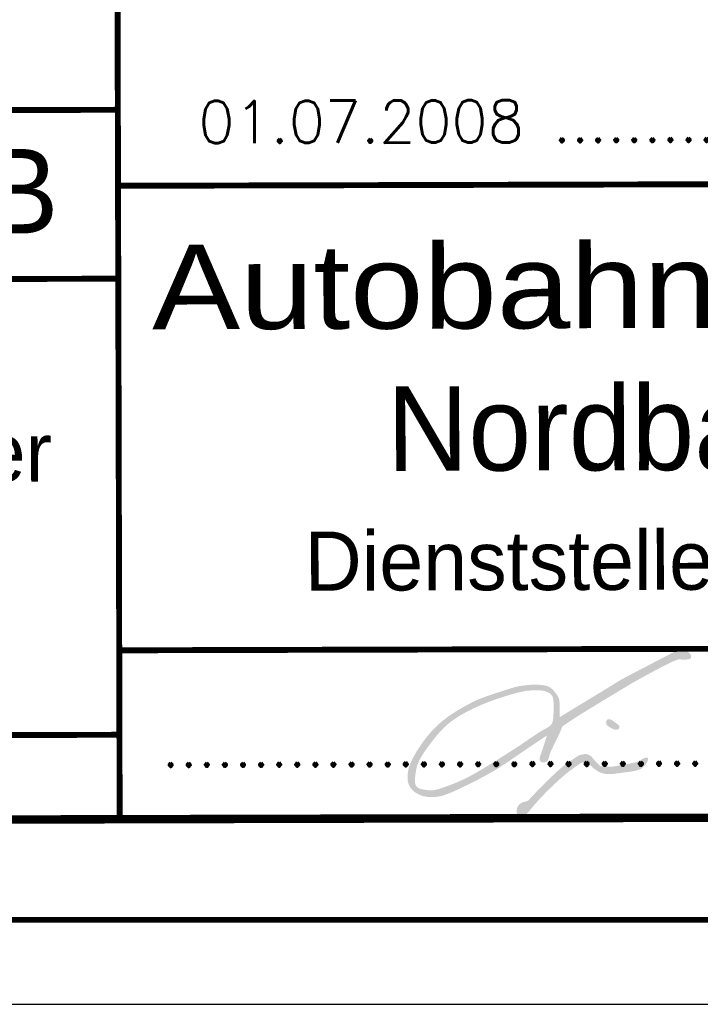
# Model space of a CAD drawing. Extents: x 0 to 1135, y 0 to 420.
# Tile 80 of 116: x 1051 to 1092, y 0 to 58. Entities that reach past the tile are written whole.
import ezdxf
from ezdxf.enums import TextEntityAlignment as Align

# ---------------------------------------------------------------- set-up
doc = ezdxf.new("R2010")
doc.units = 0
doc.header["$LTSCALE"] = 2
doc.header["$MEASUREMENT"] = 0
doc.linetypes.add('AUSGEZOGEN', pattern=[0])
for name, color, linetype in [('FBRTOP', 8, 'AUSGEZOGEN'), ('LEGENDE', 7, 'AUSGEZOGEN'), ('RAHMEN', 250, 'AUSGEZOGEN')]:
    doc.layers.add(name, color=color, linetype=linetype)
doc.styles.add('ROMANS', font='romans.shx', dxfattribs={"width": 0.8})
doc.styles.add('UNIR-H', font='unir_h.shx', dxfattribs={"width": 0.8})
doc.styles.add('UNIR-O', font='unir_o.shx')

msp = doc.modelspace()

# ---------------------------------------------------------------- hatches: boundary and pattern name
at = {"layer": 'LEGENDE'}
h = msp.add_hatch(color=256, dxfattribs=at)
h.paths.add_polyline_path([(1084.401, 17.072, -0.006846), (1084.922, 17.397, -0.000018), (1086.02, 18.064, -0.000316), (1086.082, 18.101, -0.000501), (1086.967, 18.635, -0.000861), (1087.482, 18.944, -0.008165), (1087.884, 19.175, -0.003104), (1088.953, 19.759, -0.004426), (1089.287, 19.934, -0.002781), (1089.821, 20.206, -0.019392), (1090.115, 20.339, -0.029596), (1090.315, 20.407, -0.13925), (1090.55, 20.405, 0.059696), (1090.785, 20.403, 0.02873), (1091.003, 20.44, 0.119727), (1091.051, 20.465, 0.053798), (1091.065, 20.479, 0.035544), (1091.081, 20.503, 0.128445), (1091.095, 20.558, 0.070924), (1091.081, 20.659, 0.119206), (1091.014, 20.775, 0.09628), (1090.879, 20.872, 0.042732), (1090.734, 20.924, 0.04027), (1090.574, 20.952, 0.033258), (1090.329, 20.96, 0.102015), (1090.251, 20.941, 0.008417), (1090.11, 20.871, 0.001234), (1089.156, 20.376, 0.000382), (1087.049, 19.275, 0.012909), (1086.987, 19.24, 0.007407), (1086.356, 18.854, -0.001485), (1085.725, 18.468, -0.000051), (1085.123, 18.102, 0.000004), (1084.521, 17.737, 0.000591), (1084.112, 17.487, 0.000299), (1083.302, 16.992, 0.008834), (1083.314, 17.273, 0.012589), (1083.314, 17.47, 0.006475), (1083.297, 17.906, 0.023909), (1083.285, 18.024, 0.091451), (1083.23, 18.183, 0.042044), (1083.026, 18.484, 0.033675), (1082.848, 18.676, 0.057979), (1082.726, 18.767, 0.061091), (1082.541, 18.846, 0.043751), (1082.265, 18.899, 0.024448), (1081.858, 18.922, 0.025317), (1081.464, 18.905, 0.013308), (1080.953, 18.843, 0.029629), (1080.726, 18.796, 0.008594), (1080.409, 18.703, 0.004036), (1079.739, 18.49, 0.004037), (1079.038, 18.254, 0.006745), (1078.621, 18.104, 0.026618), (1078.247, 17.94, 0.012798), (1077.497, 17.539, 0.017147), (1076.955, 17.205, 0.018327), (1076.471, 16.858, 0.02749), (1076.01, 16.459, 0.025126), (1075.554, 15.971, 0.018257), (1075.242, 15.573, 0.015099), (1074.898, 15.068, 0.022902), (1074.621, 14.587, 0.027053), (1074.429, 14.159, 0.045431), (1074.339, 13.846, 0.038939), (1074.298, 13.468, 0.055393), (1074.321, 13.178, 0.064689), (1074.4, 12.941, 0.075313), (1074.551, 12.719, 0.066141), (1074.786, 12.525, 0.037739), (1075.062, 12.381, 0.050518), (1075.285, 12.311, 0.030877), (1075.564, 12.271, 0.033881), (1075.821, 12.267, 0.029171), (1076.202, 12.311, 0.041347), (1076.464, 12.379, 0.015996), (1076.862, 12.532, 0.011318), (1077.412, 12.78, 0.004061), (1078.172, 13.151, 0.00686), (1078.617, 13.38, 0.008733), (1079.438, 13.836, 0.01577), (1079.879, 14.11, 0.004634), (1080.574, 14.582, -0.000291), (1081.269, 15.054, -0.001843), (1081.704, 15.347, -0.000951), (1082.55, 15.909, -0.002195), (1082.44, 15.552, -0.002693), (1082.347, 15.262, -0.00365), (1082.234, 14.921, 0.019331), (1082.12, 14.58, 0.165584), (1082.125, 14.462, 0.146563), (1082.207, 14.358, 0.113065), (1082.296, 14.321, 0.095964), (1082.41, 14.324, 0.061571), (1082.519, 14.362, 0.1187), (1082.565, 14.401, 0.128989), (1082.7, 14.742, -0.036448), (1082.836, 15.083, -0.002273), (1083.01, 15.438, 0.001472), (1083.184, 15.793, 0.008906), (1083.291, 16.024, 0.00466), (1083.483, 16.47, -0.003828)])
h.paths.add_polyline_path([(1082.838, 16.603, -0.099091), (1082.726, 16.478, -0.048735), (1082.382, 16.27, 0.021738), (1082.038, 16.063, 0.002006), (1081.366, 15.612, -0.009607), (1080.694, 15.161, -0.000617), (1080.273, 14.892, -0.000781), (1079.94, 14.679, -0.001977), (1079.449, 14.37, -0.001628), (1078.85, 13.999, -0.007935), (1078.478, 13.778, -0.006419), (1078.01, 13.518, -0.01142), (1077.684, 13.352, -0.008966), (1077.261, 13.158, -0.010879), (1077.014, 13.056, -0.005318), (1076.503, 12.865, -0.016825), (1076.083, 12.728, -0.031308), (1075.851, 12.677, -0.044868), (1075.703, 12.667, -0.021189), (1075.392, 12.688, -0.025824), (1075.197, 12.72, -0.02962), (1075.032, 12.765, -0.088996), (1074.876, 12.853, -0.11272), (1074.789, 12.965, -0.062498), (1074.745, 13.102, -0.057717), (1074.734, 13.258, -0.011646), (1074.747, 13.452, -0.01319), (1074.767, 13.622, -0.013522), (1074.813, 13.891, -0.017764), (1074.861, 14.092, -0.036293), (1074.942, 14.321, -0.027142), (1075.088, 14.609, -0.019253), (1075.282, 14.919, -0.011612), (1075.635, 15.411, -0.010552), (1075.975, 15.843, -0.012825), (1076.271, 16.185, -0.02798), (1076.64, 16.547, -0.028763), (1077.036, 16.855, -0.019019), (1077.463, 17.127, -0.017291), (1077.954, 17.392, -0.008481), (1078.509, 17.655, -0.011366), (1078.931, 17.834, -0.011781), (1079.489, 18.042, -0.00887), (1080.241, 18.288, -0.011765), (1080.787, 18.441, -0.016986), (1081.17, 18.526, -0.027582), (1081.556, 18.575, -0.023562), (1082.011, 18.586, -0.01462), (1082.193, 18.577, -0.016498), (1082.354, 18.559, -0.051848), (1082.473, 18.528, -0.033963), (1082.643, 18.452, -0.106238), (1082.844, 18.282, -0.133817), (1082.925, 18.087, -0.011484), (1082.941, 17.929, -0.015519), (1082.947, 17.811, -0.004465), (1082.949, 17.594, -0.003251), (1082.947, 17.297, -0.017987), (1082.932, 17.001, -0.023537), (1082.903, 16.777, -0.089238)], flags=16)
h = msp.add_hatch(color=256, dxfattribs=at)
edge = h.paths.add_edge_path()
edge.add_arc((1087.586, 17.945), 1.61, 230.04245, 237.54046, ccw=False)
edge.add_arc((1085.544, 15.512), 1.567, 49.93742, 57.64549)
edge.add_arc((1086.225, 16.587), 0.294, 57.64549, 82.87404)
edge.add_arc((1086.235, 16.664), 0.216, 82.87404, 112.37879)
edge.add_arc((1086.2, 16.748), 0.125, 112.37879, 150.7972)
edge.add_arc((1086.292, 16.697), 0.23, 150.7972, 178.89849)
edge.add_arc((1086.423, 16.694), 0.362, 178.89849, 200.41893)
edge.add_arc((1086.236, 16.624), 0.162, 200.41893, 232.82119)
edge.add_arc((1086.934, 17.545), 1.317, 232.82119, 238.20799)
edge.add_arc((1087.371, 18.25), 2.147, 238.20799, 242.42677)
edge.add_arc((1087.829, 19.127), 3.136, 242.42677, 244.18055)
edge.add_arc((1087.166, 17.756), 1.613, 244.18055, 246.62633)
edge.add_arc((1086.628, 16.511), 0.257, 246.62633, 270)
edge.add_arc((1086.628, 16.597), 0.343, 270, 290.19585)
edge.add_arc((1086.689, 16.429), 0.164, 290.19585, 316.38995)
edge.add_arc((1086.707, 16.412), 0.139, 316.38995, 344.86049)
edge.add_arc((1086.671, 16.422), 0.176, 344.86049, 378.44241)
edge.add_arc((1086.711, 16.435), 0.134, 18.44241, 57.08991)
edge.add_arc((1086.35, 15.877), 0.799, 57.08991, 59.70757)
edge.add_arc((1087.376, 17.615), 1.219, 237.54046, 239.25702, ccw=False)
h = msp.add_hatch(color=256, dxfattribs=at)
edge = h.paths.add_edge_path()
edge.add_arc((1088.477, 14.211), 0.4, 95.98713, 111.03244)
edge.add_arc((1088.748, 13.506), 1.155, 111.03244, 119.86834)
edge.add_arc((1088.531, 13.883), 0.721, 119.86834, 129.3022)
edge.add_arc((1087.9, 14.589), 0.229, 289.60675, 319.56378, ccw=False)
edge.add_arc((1087.534, 15.617), 1.32, 284.03266, 289.60675, ccw=False)
edge.add_arc((1086.537, 19.608), 5.434, 281.28646, 284.03266, ccw=False)
edge.add_arc((1075.046, 77.183), 64.144, 280.95219, 281.28646, ccw=False)
edge.add_arc((1081.199, 45.388), 31.759, 280.47714, 280.95219, ccw=False)
edge.add_arc((1083.671, 32.02), 18.165, 279.45946, 280.47714, ccw=False)
edge.add_arc((1085.841, 19), 4.965, 277.51284, 279.45946, ccw=False)
edge.add_arc((1086.403, 14.734), 0.662, 270.86806, 277.51284, ccw=False)
edge.add_arc((1086.183, 29.259), 15.189, 269.48116, 270.86806, ccw=False)
edge.add_arc((1086.078, 17.591), 3.521, 265.23639, 269.48116, ccw=False)
edge.add_arc((1085.803, 14.296), 0.214, 247.96515, 265.23639, ccw=False)
edge.add_arc((1085.779, 14.237), 0.151, 226.47718, 247.96515, ccw=False)
edge.add_arc((1088.954, 17.581), 4.761, 222.67215, 226.47718, ccw=False)
edge.add_arc((1087.386, 16.135), 2.629, 218.14548, 222.67215, ccw=False)
edge.add_arc((1084.399, 13.865), 1.124, 35.10944, 45.70819)
edge.add_arc((1084.851, 14.328), 0.477, 45.70819, 59.86429)
edge.add_arc((1084.817, 14.27), 0.544, 59.86429, 73.10933)
edge.add_arc((1084.842, 14.351), 0.46, 73.10933, 88.67254)
edge.add_arc((1084.833, 13.983), 0.828, 88.67254, 100.25379)
edge.add_arc((1084.975, 13.198), 1.625, 100.25379, 107.64239)
edge.add_arc((1084.601, 14.375), 0.39, 107.64239, 122.75771)
edge.add_arc((1087.908, 9.236), 6.501, 122.75771, 124.3539)
edge.add_arc((1097.552, -4.873), 23.591, 124.3539, 125.19181)
edge.add_arc((1132.906, -55.007), 84.937, 125.19181, 125.52916)
edge.add_arc((1084.775, 12.398), 2.112, 125.52916, 127.66882)
edge.add_arc((1085.006, 12.098), 2.491, 127.66882, 131.56827)
edge.add_arc((1092.033, 4.175), 13.081, 131.56827, 133.26958)
edge.add_arc((1112.498, -17.565), 42.938, 133.26958, 133.79081)
edge.add_arc((1099.167, -3.658), 23.673, 133.79081, 134.49277)
edge.add_arc((1091.521, 4.124), 12.764, 134.49277, 135.30446)
edge.add_arc((1214.573, -117.628), 185.869, 135.30446, 135.51716)
edge.add_arc((1085.975, 8.67), 5.623, 135.51716, 139.1089)
edge.add_arc((1079.78, 13.905), 2.49, 313.25416, 321.3719, ccw=False)
edge.add_arc((1081.218, 12.375), 0.39, 301.32125, 313.25416, ccw=False)
edge.add_arc((1081.106, 12.56), 0.606, 291.75604, 301.32125, ccw=False)
edge.add_arc((1081.255, 12.188), 0.205, 263.95212, 291.75604, ccw=False)
edge.add_arc((1081.21, 11.788), 0.197, 83.40994, 112.29822)
edge.add_arc((1081.275, 11.63), 0.368, 112.29822, 119.34774)
edge.add_arc((1081.637, 10.986), 1.107, 119.34774, 123.40878)
edge.add_arc((1081.416, 11.322), 0.705, 123.40878, 137.55472)
edge.add_arc((1081.276, 11.449), 0.516, 137.55472, 154.10614)
edge.add_arc((1081.127, 11.522), 0.35, 154.10614, 166.86171)
edge.add_arc((1081.744, 11.378), 0.983, 166.86171, 174.46187)
edge.add_arc((1081.427, 11.408), 0.664, 174.46187, 188.75119)
edge.add_arc((1081.028, 11.347), 0.261, 188.75119, 211.64168)
edge.add_arc((1081.026, 11.346), 0.259, 211.64168, 234.2511)
edge.add_arc((1081.052, 11.382), 0.303, 234.2511, 255.1249)
edge.add_arc((1081.106, 11.585), 0.514, 255.1249, 262.40572)
edge.add_arc((1081.06, 11.24), 0.165, 262.40572, 275.25824)
edge.add_arc((1081.05, 11.351), 0.277, 275.25824, 293.49478)
edge.add_arc((1081.061, 11.326), 0.249, 293.49478, 312.74773)
edge.add_arc((1079.959, 12.518), 1.872, 312.74773, 317.11305)
edge.add_arc((1077.34, 14.951), 5.447, 317.11305, 319.67197)
edge.add_arc((1066.591, 24.075), 19.546, 319.67197, 320.53323)
edge.add_arc((1088.833, 5.863), 9.201, 139.18773, 141.01747, ccw=False)
edge.add_arc((1093.134, 2.148), 14.884, 137.56531, 139.18773, ccw=False)
edge.add_arc((1093.397, 1.908), 15.24, 135.96196, 137.56531, ccw=False)
edge.add_arc((1090.33, 4.874), 10.973, 133.8903, 135.96196, ccw=False)
edge.add_arc((1099.737, -4.905), 24.543, 132.50512, 133.8903, ccw=False)
edge.add_arc((1096.23, -1.079), 19.353, 131.08263, 132.50512, ccw=False)
edge.add_arc((1088.069, 8.282), 6.933, 128.70597, 131.08263, ccw=False)
edge.add_arc((1086.7, 9.991), 4.744, 126.21495, 128.70597, ccw=False)
edge.add_arc((1101.125, -9.708), 29.16, 125.21029, 126.21495, ccw=False)
edge.add_arc((1088.047, 8.825), 6.477, 123.06485, 125.21029, ccw=False)
edge.add_arc((1085.15, 13.274), 1.168, 118.01051, 123.06485, ccw=False)
edge.add_arc((1084.697, 14.125), 0.204, 100.95377, 118.01051, ccw=False)
edge.add_arc((1084.907, 13.045), 1.304, 94.23081, 100.95377, ccw=False)
edge.add_arc((1084.856, 13.726), 0.621, 83.65942, 94.23081, ccw=False)
edge.add_arc((1084.899, 14.115), 0.23, 66.23026, 83.65942, ccw=False)
edge.add_arc((1084.91, 14.14), 0.202, 14.51251, 66.23026, ccw=False)
edge.add_arc((1085.611, 14.504), 0.594, 211.81426, 228.92851)
edge.add_arc((1087.458, 16.624), 3.406, 228.92851, 233.31732)
edge.add_arc((1086.265, 15.022), 1.408, 233.31732, 240.14536)
edge.add_arc((1086.268, 15.027), 1.414, 240.14536, 250.2387)
edge.add_arc((1086.134, 14.654), 1.017, 250.2387, 262.14602)
edge.add_arc((1086.327, 16.051), 2.428, 262.14602, 268.22623)
edge.add_arc((1086.287, 14.757), 1.133, 268.22623, 277.12963)
edge.add_arc((1077.905, 81.77), 68.669, 277.12963, 277.32383)
edge.add_arc((1077.175, 87.446), 74.391, 277.32383, 277.51041)
edge.add_arc((1077.837, 82.426), 69.328, 277.51041, 277.67668)
edge.add_arc((1049.89, 289.762), 278.539, 277.67668, 277.75963)
edge.add_arc((1087.066, 16.943), 3.198, 277.75963, 284.03393)
edge.add_arc((1087.408, 15.574), 1.787, 284.03393, 292.43027)
edge.add_arc((1087.936, 14.294), 0.402, 292.43027, 311.43719)
edge.add_arc((1087.205, 15.122), 1.507, 311.43719, 321.22497)
edge.add_arc((1087.513, 14.875), 1.113, 321.22497, 334.35236)
edge.add_arc((1088.277, 14.508), 0.264, 334.35236, 361.48943)
edge.add_arc((1088.285, 14.508), 0.256, 1.48943, 13.99599)
edge.add_arc((1088.494, 14.56), 0.0412, 13.99599, 45.51948)
edge.add_arc((1088.48, 14.545), 0.0617, 45.51948, 77.47574)
edge.add_arc((1088.454, 14.429), 0.181, 77.47574, 95.98713)

# ---------------------------------------------------------------- linework, layer by layer
at = {"layer": 'FBRTOP', "const_width": 0.5}
for points in [[(778.203, 222.125, 0.000004), (815.608, 224.799, -0.000002), (853.013, 227.472, -0.000001), (902.886, 231.036, 0.000001), (950, 234.403, 0.000002)], [(778.488, 218.136, 0.000004), (815.893, 220.809, -0.000002), (853.298, 223.482, -0.000001), (903.171, 227.046, 0.000001), (950, 230.392, 0.000002)], [(703.395, 216.78, -0.000001), (715.863, 217.671, 0.000009)], [(703.68, 212.79, -0.000001), (716.148, 213.681, 0.000009)]]:
    msp.add_lwpolyline(points, format="xyb", dxfattribs=at)
at = {"layer": 'LEGENDE'}
for points, const_width in [([(1057.244, 10.957), (1057.064, 80.956)], 0.35), ([(1046.162, 42.928), (1046.136, 52.928), (1057.136, 52.957)], 0.35), ([(1057.148, 48.457), (1124.147, 48.629)], 0.35), ([(959.162, 42.705), (1057.162, 42.957)], 0.35), ([(1057.218, 20.957), (1124.218, 21.129)], 0.35), ([(959.231, 15.705), (1057.231, 15.957)], 0.35), ([(958.994, 10.704), (1124.494, 11.129)], 0.5)]:
    msp.add_lwpolyline(points, dxfattribs=dict(at, const_width=const_width))
at = {"layer": 'RAHMEN'}
msp.add_line((950, 0), (1135, 0), dxfattribs=at)
at = {"layer": 'RAHMEN', "const_width": 0.35}
msp.add_lwpolyline([(25, 5), (1130, 5), (1130, 415), (25, 415), (25, 5)], dxfattribs=at)

# ---------------------------------------------------------------- texts
at = {"layer": 'LEGENDE'}
for s, height, style, p in [('01.07.2008 ...........................', 2.5, 'ROMANS', (1061.908, 50.978)), ('B', 5, 'UNIR-H', (1049.166, 45.635)), ('.....................................................', 2.5, 'ROMANS', (1059.73, 14.052))]:
    msp.add_text(s, height=height, rotation=0.14716, dxfattribs=dict(at, style=style)).set_placement(p)
at = {"layer": 'LEGENDE', "style": 'UNIR-H', "width": 1.0947}
msp.add_text('Autobahndirektion', height=5, rotation=0.14716, dxfattribs=at).set_placement((1059.17, 39.962), (1122.169, 40.124), align=Align.FIT)
at = {"layer": 'LEGENDE'}
for s, height, style, p in [('Nordbayern', 5, 'UNIR-H', (1090.546, 31.624)), ('Ing.-Büro Lars Kustner', 3.5, 'UNIR-O', (1029.693, 30.886)), ('Dienststelle Nürnberg', 3.5, 'UNIR-H', (1090.709, 24.543))]:
    msp.add_text(s, height=height, rotation=0.14716, dxfattribs=dict(at, style=style)).set_placement(p, align=Align.CENTER)

doc.saveas('drawing.dxf')
